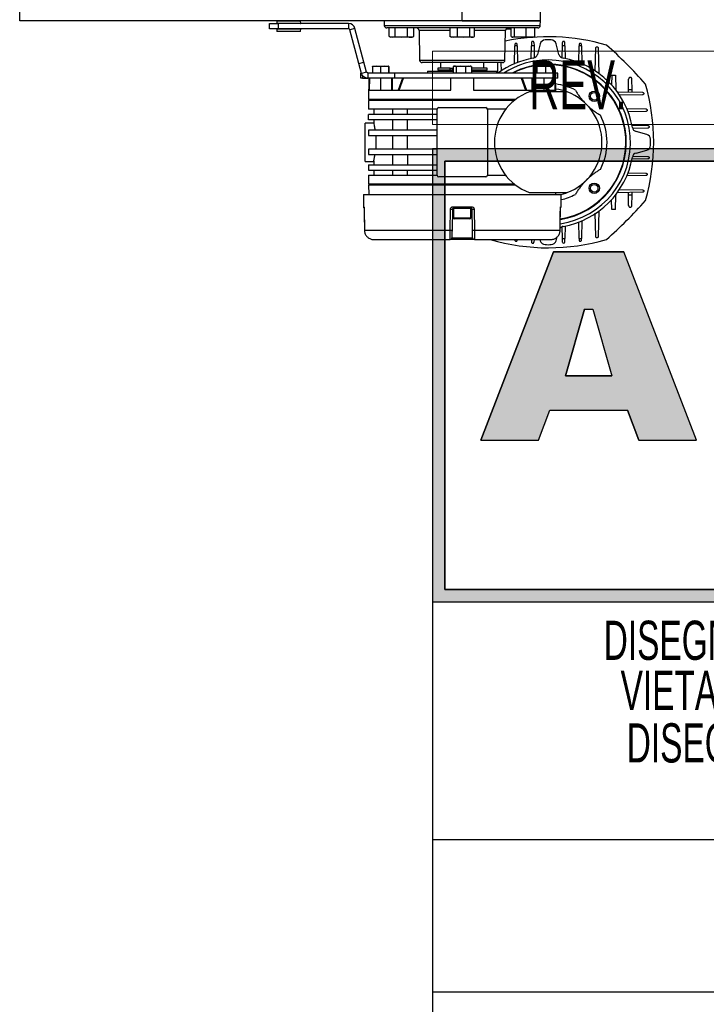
# Model space of a CAD drawing. Header units: millimetres. Extents: x 0 to 420, y 0 to 297.
# Tile 4 of 22: x 198 to 226, y 30 to 70. Entities that reach past the tile are written whole.
import ezdxf
from ezdxf.enums import TextEntityAlignment as Align

# ---------------------------------------------------------------- set-up
doc = ezdxf.new("R2010")
doc.units = ezdxf.units.MM
doc.layers.add('CARTIGLIO', color=140, linetype='Continuous')
doc.styles.add('SLDTEXTSTYLE0', font='TXT', dxfattribs={"width": 0.638298})
doc.styles.add('SLDTEXTSTYLE1', font='TXT', dxfattribs={"width": 0.675})

# ---------------------------------------------------------------- blocks, each defined once
blk = doc.blocks.new('SW_NOTE_0_16')
at = {"layer": 'CARTIGLIO', "color": 0, "insert": (21.073, 5.801), "char_height": 4.5, "attachment_point": 2, "style": 'SLDTEXTSTYLE1'}
blk.add_mtext('CONFIDENZIALE', dxfattribs=at)
blk = doc.blocks.new('SW_NOTE_0_17')
at = {"layer": 'CARTIGLIO', "color": 0, "insert": (28.043, 2.063), "char_height": 1.6, "attachment_point": 2, "style": 'SLDTEXTSTYLE0'}
blk.add_mtext('DISEGNO ESEGUITO CON CAD NON SONO AMMESSE VARIAZIONI', dxfattribs=at)
blk = doc.blocks.new('SW_NOTE_0_18')
at = {"layer": 'CARTIGLIO', "color": 0, "insert": (27.34, 2.063), "char_height": 1.6, "attachment_point": 2, "style": 'SLDTEXTSTYLE0'}
blk.add_mtext('VIETATO RIPRODURRE O COMUNICARNE A TERZI IL CONTENUTO.', dxfattribs=at)
blk = doc.blocks.new('SW_NOTE_0_21')
at = {"layer": 'CARTIGLIO', "color": 0, "char_height": 1.6, "attachment_point": 2, "style": 'SLDTEXTSTYLE0'}
for s, insert in [("DISEGNO DI PROPRIETA'", (10.277, 2.063)), ('ALUSIC srl', (25.451, 2.063)), (". A TERMINI DI LEGGE E'", (39.411, 2.063))]:
    blk.add_mtext(s, dxfattribs=dict(at, insert=insert))
blk = doc.blocks.new('SW_NOTE_0_27')
at = {"layer": 'CARTIGLIO', "color": 0, "insert": (2.34, 2.578), "char_height": 2, "attachment_point": 2, "style": 'SLDTEXTSTYLE0'}
blk.add_mtext('REV.', dxfattribs=at)
blk = doc.blocks.new('Cartiglio ALUSIC')
at = {"layer": 'CARTIGLIO'}
h = blk.add_hatch(color=256, dxfattribs=at)
h.paths.add_polyline_path([(113.971, 149.999), (113.971, 131.499), (158.971, 131.499), (158.971, 149.999)], flags=0)
h.paths.add_polyline_path([(114.471, 131.999), (114.471, 149.499), (158.471, 149.499), (158.471, 131.999)], flags=0)
h = blk.add_hatch(color=256, dxfattribs=at)
h.paths.add_polyline_path([(118.292, 138.106), (118.761, 139.321), (121.93, 139.321), (122.399, 138.106), (124.751, 138.106), (121.783, 145.792), (118.908, 145.792), (115.94, 138.106)], flags=0)
h.paths.add_polyline_path([(119.396, 140.722), (120.171, 143.455), (120.521, 143.455), (121.295, 140.722)], flags=0)
at = {"color": 161, "linetype": 'Continuous', "lineweight": 18}
for p, q in [((113.971, 150.999), (113.971, 153.999)), ((113.971, 153.999), (313.621, 153.999)), ((113.971, 150.999), (313.621, 150.999))]:
    blk.add_line(p, q, dxfattribs=at)
at = {"layer": 'CARTIGLIO'}
for p, q in [((113.971, 149.999), (113.971, 131.499)), ((113.971, 149.999), (113.971, 94.999)), ((173.971, 149.999), (113.971, 149.999)), ((158.971, 149.999), (113.971, 149.999)), ((113.971, 149.999), (113.971, 131.499)), ((113.971, 149.999), (113.971, 115.55)), ((114.471, 131.999), (114.471, 149.499)), ((114.471, 149.499), (114.471, 131.999)), ((114.471, 149.499), (158.471, 149.499)), ((158.471, 149.499), (114.471, 149.499)), ((118.908, 145.792), (115.94, 138.106)), ((115.94, 138.106), (118.908, 145.792)), ((121.783, 145.792), (118.908, 145.792)), ((118.908, 145.792), (121.783, 145.792)), ((124.751, 138.106), (121.783, 145.792)), ((124.751, 138.106), (121.783, 145.792)), ((119.396, 140.722), (120.171, 143.455)), ((120.171, 143.455), (119.396, 140.722)), ((120.171, 143.455), (120.521, 143.455)), ((120.171, 143.455), (120.521, 143.455)), ((120.521, 143.455), (121.295, 140.722)), ((120.521, 143.455), (121.295, 140.722)), ((121.295, 140.722), (119.396, 140.722)), ((119.396, 140.722), (121.295, 140.722)), ((118.292, 138.106), (118.761, 139.321)), ((118.292, 138.106), (118.761, 139.321)), ((118.761, 139.321), (121.93, 139.321)), ((118.761, 139.321), (121.93, 139.321)), ((122.399, 138.106), (121.93, 139.321)), ((121.93, 139.321), (122.399, 138.106)), ((115.94, 138.106), (118.292, 138.106)), ((115.94, 138.106), (118.292, 138.106)), ((122.399, 138.106), (124.751, 138.106)), ((122.399, 138.106), (124.751, 138.106)), ((158.471, 131.999), (114.471, 131.999)), ((114.471, 131.999), (158.471, 131.999)), ((113.971, 131.499), (158.971, 131.499)), ((113.971, 131.499), (173.971, 131.499)), ((173.971, 121.764), (113.971, 121.764)), ((173.971, 115.55), (113.971, 115.55))]:
    blk.add_line(p, q, dxfattribs=at)
at = {"layer": 'CARTIGLIO', "color": 140}
for name, p in [('SW_NOTE_0_27', (117.568, 151.037)), ('SW_NOTE_0_21', (118.971, 128.66)), ('SW_NOTE_0_18', (116.353, 126.614)), ('SW_NOTE_0_17', (115.636, 124.468)), ('SW_NOTE_0_16', (122.236, 115.468))]:
    blk.add_blockref(name, p, dxfattribs=at)
at = {"layer": 'CARTIGLIO', "color": 140, "style": 'SLDTEXTSTYLE0', "width": 0.638298}
for tag, height, p in [('AUTOATTR1', 3.5, (223.449, 133.7)), ('AUTOATTR2', 3.5, (222.088, 127.422)), ('AUTOATTR11', 3.5, (222.862, 121.411)), ('AUTOATTR8', 4, (219.244, 110.003)), ('AUTOATTR9', 4, (218.122, 100.423)), ('AUTOATTR0', 4, (249.033, 100.312))]:
    blk.add_attdef(tag, text='', height=height, dxfattribs=at).set_placement(p, align=Align.TOP_CENTER)
at = {"layer": 'CARTIGLIO', "color": 140}
for tag in ['AUTOATTR13', 'AUTOATTR12', 'AUTOATTR10', 'AUTOATTR7', 'AUTOATTR6', 'AUTOATTR5', 'AUTOATTR4', 'AUTOATTR3']:
    blk.add_attdef(tag, (0, 0), '', height=4, dxfattribs=at)

msp = doc.modelspace()

# ---------------------------------------------------------------- linework, layer by layer
at = {"color": 7, "linetype": 'Continuous', "lineweight": 25}
for p, q in [((198.31064, 70.39752), (198.31064, 71.35465)), ((216.38975, 70.39752), (216.38975, 71.461)), ((219.58018, 70.39752), (219.58018, 71.461)), ((216.38975, 70.39752), (198.31064, 70.39752)), ((208.52002, 70.07848), (208.52002, 70.29117)), ((208.52002, 70.29117), (208.87451, 70.29117)), ((208.87451, 70.07848), (208.52002, 70.07848)), ((208.81538, 70.38408), (208.81148, 70.30964)), ((208.81148, 70.30964), (209.78832, 70.30964)), ((208.81148, 70.06001), (208.81538, 69.98557)), ((209.71299, 70.06001), (208.81148, 70.06001)), ((209.78442, 70.38408), (208.81538, 70.38408)), ((209.77416, 70.29472), (208.82564, 70.29472)), ((208.82564, 70.07493), (209.70102, 70.07493)), ((208.86742, 70.29472), (208.86742, 70.29117)), ((208.86742, 70.07848), (208.86742, 70.07493)), ((208.87451, 70.29117), (208.87451, 70.07848)), ((211.74846, 70.29117), (208.87451, 70.29117)), ((211.74846, 70.07848), (208.87451, 70.07848)), ((209.70102, 70.07493), (209.77416, 70.07493)), ((209.78832, 70.06001), (209.71299, 70.06001)), ((209.73238, 70.29117), (209.73238, 70.29472)), ((209.73238, 70.07493), (209.73238, 70.07848)), ((209.78832, 70.30964), (209.78442, 70.38408)), ((209.78442, 69.98557), (209.78832, 70.06001)), ((211.74846, 70.29117), (211.74846, 70.07848)), ((212.00435, 70.09482), (211.7989, 70.03977)), ((212.16799, 68.66232), (211.7989, 70.03977)), ((212.37344, 68.71737), (212.00435, 70.09482)), ((213.19932, 70.39752), (213.20244, 70.21842)), ((213.20244, 70.21842), (219.57705, 70.21842)), ((216.38975, 70.11392), (213.30877, 70.11392)), ((213.40476, 69.76037), (213.40476, 70.11392)), ((213.64263, 69.76037), (213.64263, 70.11392)), ((214.14616, 69.76037), (214.14616, 70.11392)), ((214.41184, 69.76037), (214.41184, 70.11392)), ((214.62406, 70.00943), (214.64516, 68.80045)), ((215.89003, 70.00943), (214.62406, 70.00943)), ((215.89003, 69.76037), (215.89003, 70.11392)), ((216.1953, 69.76037), (216.1953, 70.11392)), ((216.38975, 70.39752), (219.58018, 70.39752)), ((219.58018, 70.39752), (216.38975, 70.39752)), ((219.47072, 70.11392), (216.38975, 70.11392)), ((216.69501, 69.76037), (216.69501, 70.11392)), ((216.88946, 69.76037), (216.88946, 70.11392)), ((218.15543, 70.00943), (216.88946, 70.00943)), ((218.13433, 68.80045), (218.15543, 70.00943)), ((218.38342, 69.76037), (218.38342, 70.11392)), ((218.51814, 69.76037), (218.51814, 70.11392)), ((219.00591, 69.76037), (219.00591, 70.11392)), ((219.35896, 69.76037), (219.35896, 70.11392)), ((219.57705, 70.21842), (219.58018, 70.39752)), ((208.81538, 69.98557), (209.70969, 69.98557)), ((209.77026, 69.97213), (208.82954, 69.97213)), ((209.70969, 69.98557), (209.78442, 69.98557)), ((213.40476, 69.76037), (213.52369, 69.7358)), ((213.41284, 69.75733), (213.472, 69.7358)), ((213.52369, 69.7358), (213.472, 69.7358)), ((213.52369, 69.7358), (213.64263, 69.76037)), ((213.89439, 69.7358), (213.52369, 69.7358)), ((213.64263, 69.76037), (213.89439, 69.7358)), ((213.89439, 69.7358), (214.14616, 69.76037)), ((214.279, 69.7358), (213.89439, 69.7358)), ((214.3446, 69.7358), (214.279, 69.7358)), ((214.3446, 69.7358), (214.40376, 69.75733)), ((214.41184, 69.76037), (214.40329, 69.7586)), ((215.89003, 69.76037), (216.04267, 69.7358)), ((215.9168, 69.74914), (215.95345, 69.7358)), ((216.04267, 69.7358), (215.95345, 69.7358)), ((216.04267, 69.7358), (216.1953, 69.76037)), ((216.44516, 69.7358), (216.04267, 69.7358)), ((216.1953, 69.76037), (216.44516, 69.7358)), ((216.44516, 69.7358), (216.69501, 69.76037)), ((216.79224, 69.7358), (216.44516, 69.7358)), ((216.82604, 69.7358), (216.79224, 69.7358)), ((216.82604, 69.7358), (216.86269, 69.74914)), ((218.38342, 69.76037), (218.45078, 69.7358)), ((218.41654, 69.74248), (218.43489, 69.7358)), ((218.45078, 69.7358), (218.43489, 69.7358)), ((218.45078, 69.7358), (218.51814, 69.76037)), ((218.76202, 69.7358), (218.45078, 69.7358)), ((218.51814, 69.76037), (218.76202, 69.7358)), ((218.76202, 69.7358), (219.00591, 69.76037)), ((219.18243, 69.7358), (218.76202, 69.7358)), ((219.30749, 69.7358), (219.18243, 69.7358)), ((219.30749, 69.7358), (219.32584, 69.74248)), ((219.35896, 69.76037), (219.32398, 69.74761)), ((218.52231, 68.63786), (218.53682, 69.37658)), ((218.53798, 69.43563), (218.53682, 69.37658)), ((218.63838, 69.37658), (218.53682, 69.37658)), ((218.63838, 69.37658), (218.63722, 69.43563)), ((218.63838, 69.37658), (218.65173, 68.69688)), ((219.20566, 68.8574), (219.21586, 69.37658)), ((219.2186, 69.51644), (219.21586, 69.37658)), ((219.32059, 69.37658), (219.21586, 69.37658)), ((219.31784, 69.51644), (219.32059, 69.37658)), ((219.32059, 69.37658), (219.33007, 68.89385)), ((219.57549, 69.46532), (219.46008, 69.0346)), ((220.33836, 69.0346), (220.22295, 69.46532)), ((220.4684, 68.89532), (220.47785, 69.37658)), ((220.47785, 69.37658), (220.4806, 69.51644)), ((220.58258, 69.37658), (220.47785, 69.37658)), ((220.58258, 69.37658), (220.57984, 69.51644)), ((220.58258, 69.37658), (220.59266, 68.86323)), ((221.14673, 68.6979), (221.16006, 69.37658)), ((221.16122, 69.43563), (221.16006, 69.37658)), ((221.26162, 69.37658), (221.16006, 69.37658)), ((221.26162, 69.37658), (221.26046, 69.43563)), ((221.26162, 69.37658), (221.276, 68.64444)), ((221.82319, 68.34635), (221.84185, 69.29632)), ((221.94109, 69.29632), (221.96175, 68.24383)), ((214.64516, 68.80045), (218.13433, 68.80045)), ((212.16799, 68.66232), (212.37344, 68.71737)), ((212.27734, 68.25422), (212.16799, 68.66232)), ((212.48279, 68.30927), (212.37344, 68.71737)), ((212.88478, 68.55416), (212.72433, 68.53573)), ((212.72433, 68.53573), (212.72433, 68.27056)), ((212.73029, 68.55416), (212.73012, 68.5541)), ((212.73047, 68.55416), (212.88478, 68.55416)), ((213.04524, 68.53573), (212.88478, 68.55416)), ((212.88478, 68.55416), (213.21183, 68.55416)), ((213.21183, 68.55416), (213.04524, 68.53573)), ((213.04524, 68.53573), (213.04524, 68.27056)), ((213.37843, 68.53573), (213.21183, 68.55416)), ((213.21183, 68.55416), (213.38457, 68.55416)), ((213.37843, 68.53573), (213.37843, 68.27056)), ((213.38491, 68.5541), (213.38474, 68.55416)), ((213.39071, 68.53573), (213.39071, 68.27056)), ((216.38975, 68.69596), (214.75149, 68.69596)), ((215.39124, 68.46908), (215.39124, 68.384)), ((215.89815, 68.46908), (215.39124, 68.46908)), ((215.50352, 68.69596), (215.50352, 68.46908)), ((215.89815, 68.384), (215.89815, 68.46908)), ((215.89815, 68.46908), (216.00183, 68.46908)), ((216.00183, 68.46908), (216.00183, 68.384)), ((216.00353, 68.46908), (216.00183, 68.46908)), ((216.00353, 68.384), (216.00353, 68.46908)), ((216.01773, 68.46908), (216.00353, 68.46908)), ((216.01773, 68.53573), (216.01773, 68.27056)), ((216.06252, 68.55416), (216.04169, 68.54658)), ((216.06252, 68.55416), (216.08211, 68.55416)), ((216.08211, 68.55416), (216.3325, 68.55416)), ((216.3325, 68.55416), (216.14649, 68.53573)), ((216.14649, 68.53573), (216.14649, 68.27056)), ((216.51851, 68.53573), (216.3325, 68.55416)), ((216.3325, 68.55416), (216.64014, 68.55416)), ((218.028, 68.69596), (216.38975, 68.69596)), ((216.64014, 68.55416), (216.51851, 68.53573)), ((216.51851, 68.53573), (216.51851, 68.27056)), ((216.76176, 68.53573), (216.64014, 68.55416)), ((216.64014, 68.55416), (216.71697, 68.55416)), ((216.7378, 68.54658), (216.71697, 68.55416)), ((216.76176, 68.53573), (216.76176, 68.27056)), ((217.39991, 68.46908), (216.76176, 68.46908)), ((217.27598, 68.46908), (217.27598, 68.69596)), ((217.39991, 68.384), (217.39991, 68.46908)), ((217.83721, 68.27056), (217.84556, 68.69596)), ((217.96838, 68.69596), (217.97535, 68.34101)), ((219.36514, 68.53573), (219.50815, 68.55416)), ((219.36514, 68.53573), (219.36514, 68.27056)), ((219.39475, 68.55416), (219.38885, 68.55201)), ((219.40055, 68.55416), (219.61437, 68.55416)), ((219.61437, 68.55416), (219.43595, 68.53573)), ((219.43595, 68.53573), (219.43595, 68.27056)), ((219.79278, 68.53573), (219.61437, 68.55416)), ((219.61437, 68.55416), (219.93579, 68.55416)), ((219.93579, 68.55416), (219.79278, 68.53573)), ((219.79278, 68.53573), (219.79278, 68.27056)), ((220.0788, 68.53573), (219.93579, 68.55416)), ((219.93579, 68.55416), (220.0492, 68.55416)), ((220.0551, 68.55201), (220.0492, 68.55416)), ((220.0788, 68.53573), (220.0788, 68.27056)), ((212.24964, 68.05787), (212.24964, 68.27056)), ((212.24964, 68.27056), (212.27296, 68.27056)), ((212.32054, 68.05787), (212.24964, 68.05787)), ((212.48279, 68.30927), (212.27734, 68.25422)), ((212.32054, 68.16752), (212.32054, 68.05787)), ((212.32054, 68.05787), (212.53323, 68.05787)), ((212.53323, 68.27056), (212.48279, 68.30927)), ((212.53323, 68.27056), (212.53323, 68.05787)), ((213.63244, 68.27056), (212.53323, 68.27056)), ((213.63244, 68.05787), (212.53323, 68.05787)), ((212.57895, 68.05787), (212.56373, 67.18582)), ((212.59844, 67.57576), (212.60692, 68.05787)), ((213.05752, 67.57576), (213.05752, 68.05787)), ((213.49915, 68.05787), (213.49915, 67.57576)), ((213.53312, 67.57576), (213.53312, 68.05787)), ((213.63244, 68.05787), (213.63244, 68.27056)), ((220.28916, 68.27056), (213.63244, 68.27056)), ((220.28916, 68.05787), (213.63244, 68.05787)), ((213.94558, 68.05787), (213.76984, 67.57576)), ((213.80752, 67.57576), (213.98326, 68.05787)), ((213.98325, 68.05787), (213.98326, 68.05787)), ((214.97178, 68.34855), (214.97178, 68.27056)), ((214.97178, 68.34855), (216.01773, 68.34855)), ((215.89815, 68.384), (215.39124, 68.384)), ((215.54251, 68.37332), (215.50352, 68.37196)), ((215.50352, 68.37196), (215.50352, 68.34855)), ((216.01773, 68.37196), (215.50352, 68.37196)), ((215.54251, 68.384), (215.54251, 68.37332)), ((215.54251, 68.37332), (216.01773, 68.37332)), ((216.00183, 68.384), (215.89815, 68.384)), ((215.92891, 67.57576), (215.92891, 68.05787)), ((216.00353, 68.384), (216.00183, 68.384)), ((216.01773, 68.384), (216.00353, 68.384)), ((217.39991, 68.384), (216.76176, 68.384)), ((216.76176, 68.37332), (217.23698, 68.37332)), ((217.27598, 68.37196), (216.76176, 68.37196)), ((216.76176, 68.34855), (217.80771, 68.34855)), ((216.85059, 68.05787), (216.85059, 67.57576)), ((217.23698, 68.37332), (217.23698, 68.384)), ((217.27598, 68.37196), (217.23698, 68.37332)), ((217.27598, 68.34855), (217.27598, 68.37196)), ((217.80771, 68.27056), (217.80771, 68.34855)), ((218.79623, 68.05787), (218.97197, 67.57576)), ((218.83391, 68.05787), (219.00965, 67.57576)), ((219.24637, 67.57576), (219.24637, 68.05787)), ((219.28034, 67.57576), (219.28034, 68.05787)), ((219.72197, 68.05787), (219.72197, 67.57576)), ((220.18105, 67.57576), (220.17257, 68.05787)), ((220.21031, 67.49777), (220.20054, 68.05787)), ((220.28916, 68.05787), (220.28916, 68.27056)), ((222.49449, 68.19022), (222.48656, 67.78649)), ((222.49449, 68.19022), (222.64975, 68.18717)), ((222.64975, 68.18717), (222.66132, 67.59835)), ((223.17675, 67.58823), (223.18538, 68.02742)), ((223.32874, 67.58525), (223.32006, 68.02742)), ((222.6451, 67.59867), (222.66132, 67.59835)), ((222.66132, 67.59835), (222.66173, 67.57733)), ((223.17492, 67.49495), (223.17675, 67.58823)), ((223.32874, 67.58525), (223.17675, 67.58823)), ((223.33057, 67.49189), (223.32874, 67.58525)), ((218.56181, 67.18582), (212.56373, 67.18582)), ((212.59668, 67.18582), (212.59668, 67.14328)), ((212.59844, 67.57576), (215.92891, 67.57576)), ((216.85059, 67.57576), (220.18105, 67.57576)), ((220.67587, 67.49777), (219.12257, 67.49777)), ((222.7044, 67.50419), (223.75383, 67.48358)), ((223.75383, 67.38434), (222.79852, 67.36558)), ((212.56123, 67.14328), (212.56123, 66.78879)), ((218.50809, 67.14328), (212.56123, 67.14328)), ((213.68258, 66.78879), (212.56123, 66.78879)), ((212.77392, 66.78879), (212.77392, 66.57609)), ((213.53722, 66.78879), (213.53722, 66.57609)), ((215.36172, 66.78879), (213.68258, 66.78879)), ((214.15005, 66.57609), (214.15005, 66.78879)), ((215.36172, 64.09465), (215.36172, 66.78879)), ((215.43262, 66.85969), (216.38975, 66.85969)), ((216.38975, 66.85969), (217.34687, 66.85969)), ((218.16257, 66.78879), (217.41777, 66.78879)), ((217.41777, 66.78879), (217.41777, 64.09465)), ((223.09536, 66.81862), (223.89314, 66.80296)), ((212.56123, 66.3634), (212.56123, 66.57609)), ((215.36172, 66.57609), (212.56123, 66.57609)), ((223.89314, 66.70372), (223.15438, 66.68921)), ((212.77615, 66.2216), (212.41943, 66.2216)), ((212.41943, 64.66183), (212.41943, 66.2216)), ((215.36172, 66.3634), (212.56123, 66.3634)), ((212.77392, 66.3634), (212.77392, 66.2112)), ((213.53722, 66.3634), (213.53722, 65.93801)), ((214.15005, 65.93801), (214.15005, 66.3634)), ((223.3149, 66.13527), (223.97395, 66.12233)), ((223.97395, 66.02309), (223.35135, 66.01087)), ((212.56123, 65.93801), (212.56123, 65.72531)), ((215.36172, 65.93801), (212.56123, 65.93801)), ((212.56123, 65.72531), (215.36172, 65.72531)), ((213.53722, 65.72531), (213.53722, 65.15812)), ((214.15005, 65.15812), (214.15005, 65.72531)), ((223.92282, 65.76544), (223.4921, 65.88085)), ((212.56123, 65.15812), (212.56123, 64.94543)), ((215.36172, 65.15812), (212.56123, 65.15812)), ((212.56123, 64.94543), (215.36172, 64.94543)), ((213.53722, 64.94543), (213.53722, 64.52004)), ((214.15005, 64.94543), (214.15005, 64.52004)), ((223.35283, 64.87254), (223.97395, 64.86034)), ((223.4921, 65.00258), (223.92282, 65.11799)), ((212.41943, 64.66183), (212.77615, 64.66183)), ((212.56123, 64.52004), (212.56123, 64.30734)), ((212.56123, 64.52004), (215.36172, 64.52004)), ((212.77392, 64.67223), (212.77392, 64.52004)), ((223.97395, 64.7611), (223.32073, 64.74827)), ((212.56123, 64.30734), (215.36172, 64.30734)), ((212.56123, 64.09465), (212.56123, 63.74015)), ((212.56123, 64.09465), (213.68258, 64.09465)), ((212.77392, 64.30734), (212.77392, 64.09465)), ((213.53722, 64.30734), (213.53722, 64.09465)), ((213.68258, 64.09465), (215.36172, 64.09465)), ((214.15005, 64.09465), (214.15005, 64.30734)), ((216.38975, 64.02375), (215.43262, 64.02375)), ((217.34687, 64.02375), (216.38975, 64.02375)), ((217.41777, 64.09465), (218.16257, 64.09465)), ((223.89314, 64.08047), (223.10194, 64.06494)), ((223.1554, 64.1942), (223.89314, 64.17971)), ((212.56123, 63.74015), (218.50809, 63.74015)), ((212.56373, 63.69761), (212.57054, 63.30767)), ((212.56373, 63.69761), (216.38975, 63.69761)), ((212.59668, 63.74015), (212.59668, 63.69761)), ((216.38975, 63.69761), (218.56181, 63.69761)), ((212.34853, 63.30767), (212.35287, 62.81076)), ((212.34853, 63.30767), (220.43096, 63.30767)), ((219.12257, 63.38566), (220.67587, 63.38566)), ((220.20895, 63.30767), (220.21031, 63.38566)), ((220.42662, 62.81076), (220.43096, 63.30767)), ((222.66132, 63.28508), (222.6451, 63.28476)), ((222.64975, 62.69626), (222.66132, 63.28508)), ((222.66173, 63.3061), (222.66132, 63.28508)), ((223.75383, 63.39985), (222.70133, 63.37918)), ((222.80385, 63.51774), (223.75383, 63.49909)), ((223.17675, 63.2952), (223.17492, 63.38848)), ((223.17675, 63.2952), (223.32874, 63.29818)), ((223.18538, 62.85601), (223.17675, 63.2952)), ((223.32006, 62.85601), (223.32874, 63.29818)), ((223.32874, 63.29818), (223.33057, 63.39154)), ((212.35287, 62.81076), (212.37031, 62.81076)), ((216.01488, 62.81076), (216.76461, 62.81076)), ((220.40918, 62.81076), (220.42662, 62.81076)), ((222.49449, 62.69322), (222.48656, 63.09694)), ((212.38229, 62.70612), (212.3828, 62.70627)), ((215.98602, 62.70565), (215.97109, 61.85023)), ((216.03525, 62.70565), (215.98602, 62.70565)), ((216.75802, 62.74048), (216.02147, 62.74048)), ((216.03525, 62.74048), (216.03525, 62.35763)), ((216.03525, 62.35763), (216.74425, 62.35763)), ((216.74425, 62.35763), (216.74425, 62.74048)), ((216.79347, 62.70565), (216.74425, 62.70565)), ((216.8084, 61.85023), (216.79347, 62.70565)), ((220.39669, 62.70627), (220.3972, 62.70612)), ((221.84185, 61.58711), (221.82309, 62.54242)), ((221.96169, 62.63654), (221.94109, 61.58711)), ((222.64975, 62.69626), (222.49449, 62.69322)), ((216.70171, 62.31509), (216.07779, 62.31509)), ((220.47785, 61.50685), (220.46837, 61.98959)), ((220.59278, 62.02603), (220.58258, 61.50685)), ((221.16006, 61.50685), (221.14671, 62.18655)), ((221.27613, 62.24557), (221.26162, 61.50685)), ((212.39164, 61.85069), (212.39219, 61.85085)), ((212.39219, 61.85085), (215.89143, 61.85085)), ((216.88806, 61.85085), (220.38731, 61.85085)), ((220.22295, 61.41811), (220.26608, 61.57909)), ((220.38731, 61.85085), (220.38785, 61.85069)), ((212.78501, 61.46431), (215.89468, 61.46431)), ((216.88481, 61.46431), (215.89468, 61.46431)), ((215.96557, 61.53397), (216.81392, 61.53397)), ((216.88481, 61.46431), (219.99448, 61.46431)), ((218.53765, 61.46431), (218.53798, 61.4478)), ((218.63722, 61.4478), (218.63754, 61.46431)), ((219.21669, 61.46431), (219.2186, 61.36699)), ((219.31975, 61.46431), (219.31784, 61.36699)), ((219.56311, 61.46431), (219.57549, 61.41811)), ((220.47785, 61.50685), (220.58258, 61.50685)), ((220.4806, 61.36699), (220.47785, 61.50685)), ((220.57984, 61.36699), (220.58258, 61.50685)), ((221.16006, 61.50685), (221.26162, 61.50685)), ((221.16006, 61.50685), (221.16122, 61.4478)), ((221.26046, 61.4478), (221.26162, 61.50685))]:
    msp.add_line(p, q, dxfattribs=at)
at = {"color": 7, "linetype": 'Continuous', "lineweight": 25, "flags": 128}
for points in [[(220.42497, 63.30767), (220.62512, 63.3672), (220.67587, 63.38566)], [(212.38229, 62.70612), (212.38462, 62.49207), (212.39164, 61.85069)], [(212.3828, 62.70627), (212.38435, 62.56451), (212.39057, 61.99744), (212.39219, 61.85085)], [(215.89143, 61.85085), (215.89396, 61.99262), (215.90404, 62.55968), (215.90665, 62.70627)], [(216.87284, 62.70627), (216.87536, 62.56451), (216.88545, 61.99744), (216.88806, 61.85085)], [(220.38731, 61.85085), (220.38887, 61.99262), (220.39509, 62.55968), (220.39669, 62.70627)], [(220.38785, 61.85069), (220.39019, 62.06436), (220.3972, 62.70612)]]:
    msp.add_lwpolyline(points, dxfattribs=at)
at = {"color": 7, "linetype": 'Continuous', "lineweight": 25}
for centre, radius in [((221.7792, 67.3217), 0.2127), ((221.7792, 67.3217), 0.15422), ((221.7792, 63.56174), 0.2127), ((221.7792, 63.56174), 0.15422)]:
    msp.add_circle(centre, radius, dxfattribs=at)
for centre, radius, start, end in [((208.82564, 70.3089), 0.01418, 177, 270), ((208.82564, 70.06075), 0.01418, 90, 183), ((208.82954, 70.38334), 0.01418, 90, 177), ((209.77026, 70.38334), 0.01418, 3, 90), ((209.77416, 70.3089), 0.01418, 270, 3), ((209.77416, 70.06075), 0.01418, 357, 90), ((211.74846, 70.02625), 0.26492, 15, 90), ((211.74846, 70.02625), 0.05222, 15, 90), ((213.30877, 70.22027), 0.10635, 181, 270), ((214.51773, 70.00758), 0.10635, 1, 90), ((218.26176, 70.00758), 0.10635, 90, 179), ((219.47072, 70.22027), 0.10635, 270, 359), ((208.82954, 69.98631), 0.01418, 183, 270), ((209.77026, 69.98631), 0.01418, 270, 357), ((219.89922, 61.18781), 8.56453, 73.86023, 101.800135), ((219.78094, 69.41027), 0.2127, 91.707161, 165), ((219.89922, 65.44172), 4.18301, 88.292839, 91.707161), ((220.0175, 69.41027), 0.2127, 15, 88.292839), ((210.52807, 56.07057), 17.78133, 41.369596, 48.630404), ((214.75149, 68.8023), 0.10635, 181, 270), ((219.89922, 65.44172), 3.49175, 100.020677, 125.889187), ((218.028, 68.8023), 0.10635, 270, 359), ((219.89922, 65.44172), 3.3623, 90, 122.717752), ((219.25463, 69.08965), 0.2127, 280.020677, 345), ((219.89922, 65.44172), 3.3623, 278.437188, 90), ((220.54381, 69.08965), 0.2127, 195, 259.979323), ((219.89922, 65.44172), 3.49175, 10.020677, 79.979323), ((219.89922, 65.44172), 3.19043, 90, 117.542675), ((219.89922, 65.44172), 3.17271, 0, 116.922459), ((219.89922, 65.44172), 3.19043, 278.910712, 90), ((219.89922, 65.44172), 2.40252, 62.495901, 82.697294), ((219.89922, 65.44172), 2.19785, 69.306459, 81.917882), ((215.64531, 65.44172), 8.56453, 343.86023, 16.13977), ((219.89922, 65.44172), 2.19785, 110.693541, 249.306459), ((219.89922, 65.44172), 2.19785, 290.693541, 69.306459), ((215.43262, 66.78879), 0.0709, 90, 180), ((217.34687, 66.78879), 0.0709, 0, 90), ((219.89922, 65.44172), 2.40252, 332.495901, 27.504099), ((223.54715, 66.0863), 0.2127, 190.020677, 255), ((223.86777, 65.56), 0.2127, 1.707161, 75), ((219.89922, 65.44172), 3.17271, 278.988136, 0), ((223.86777, 65.32344), 0.2127, 285, 358.292839), ((219.89922, 65.44172), 4.18301, 358.292839, 1.707161), ((219.89922, 65.44172), 3.49175, 280.020677, 349.979323), ((223.54715, 64.79713), 0.2127, 105, 169.979323), ((215.43262, 64.09465), 0.0709, 180, 270), ((217.34687, 64.09465), 0.0709, 270, 0), ((219.89922, 65.44172), 2.40252, 282.742229, 297.504099), ((212.42377, 62.81138), 0.0709, 180.5, 231.388809), ((212.44145, 62.81137), 0.07114, 180.491268, 206.898689), ((216.20848, 62.79345), 0.19437, 174.889668, 195.813291), ((216.57101, 62.79345), 0.19437, 344.186709, 5.110332), ((220.35573, 62.81138), 0.0709, 308.882465, 359.5), ((220.33804, 62.81138), 0.07114, 335.308991, 359.507922), ((210.52807, 74.81286), 17.78133, 311.369596, 318.630404), ((215.96106, 64.59572), 1.89023, 268.350343, 270.756532), ((216.07779, 62.35763), 0.04254, 180, 270), ((216.70171, 62.35763), 0.04254, 270, 0), ((216.81843, 64.59572), 1.89023, 269.243468, 271.649657), ((220.54381, 61.79378), 0.2127, 100.020678, 137.517818), ((215.94591, 63.73599), 1.88592, 268.344876, 270.765176), ((216.83359, 63.73599), 1.88592, 269.234824, 271.655124), ((215.89468, 61.53521), 0.0709, 270, 359), ((216.88481, 61.53521), 0.0709, 181, 270), ((219.89922, 69.69562), 8.56453, 253.964912, 286.13977), ((219.78094, 61.47316), 0.2127, 195, 268.292839), ((219.89922, 65.44172), 4.18301, 268.292839, 271.707161), ((220.0175, 61.47316), 0.2127, 271.707161, 345), ((220.53022, 61.36796), 0.04963, 181.125032, 358.874968)]:
    msp.add_arc(centre, radius, start, end, dxfattribs=at)
for points, knots in [([(218.18452, 70.07848), (218.20264, 70.07848), (218.2464, 70.07848), (218.31429, 70.07848), (218.36609, 70.07848), (218.38175, 70.07848), (218.38342, 70.07848)], [0, 0, 0, 0, 0.24936879, 0.60229533, 0.95748461, 1, 1, 1, 1]), ([(214.14616, 69.76037), (214.15521, 69.75734), (214.19906, 69.74266), (214.24363, 69.73884), (214.279, 69.7358)], [0, 0, 0, 0, 0.20618569, 1, 1, 1, 1]), ([(214.279, 69.7358), (214.32118, 69.74007), (214.36573, 69.74457), (214.40952, 69.75957), (214.41184, 69.76037)], [0, 0, 0, 0, 0.9470257, 1, 1, 1, 1]), ([(215.91781, 69.75012), (215.91517, 69.75058), (215.90583, 69.75221), (215.89663, 69.75696), (215.89003, 69.76037)], [0, 0, 0, 0, 0.28222135, 1, 1, 1, 1]), ([(216.69501, 69.76037), (216.70163, 69.75734), (216.73373, 69.74266), (216.76635, 69.73884), (216.79224, 69.7358)], [0, 0, 0, 0, 0.206185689, 1, 1, 1, 1]), ([(216.79224, 69.7358), (216.82311, 69.74007), (216.85571, 69.74457), (216.88776, 69.75957), (216.88946, 69.76037)], [0, 0, 0, 0, 0.9470257, 1, 1, 1, 1]), ([(219.00591, 69.76037), (219.01792, 69.75734), (219.07621, 69.74266), (219.13542, 69.73884), (219.18243, 69.7358)], [0, 0, 0, 0, 0.20618569, 1, 1, 1, 1]), ([(219.18243, 69.7358), (219.23849, 69.74007), (219.29768, 69.74457), (219.35588, 69.75957), (219.35896, 69.76037)], [0, 0, 0, 0, 0.9470257, 1, 1, 1, 1]), ([(218.63722, 69.43563), (218.63642, 69.44195), (218.63487, 69.45412), (218.62553, 69.46781), (218.61534, 69.47621), (218.60674, 69.48079), (218.59737, 69.48364), (218.5876, 69.4846), (218.57782, 69.48364), (218.56847, 69.48079), (218.55987, 69.47622), (218.54968, 69.46782), (218.54033, 69.45412), (218.53878, 69.44195), (218.53798, 69.43563)], [0, 0, 0, 0, 0.14358261, 0.27667887, 0.33750828, 0.39451015, 0.44849744, 0.49999966, 0.55149135, 0.60548917, 0.66228517, 0.72332113, 0.85641739, 1, 1, 1, 1]), ([(219.31784, 69.51644), (219.31704, 69.52276), (219.31549, 69.53493), (219.30615, 69.54862), (219.29596, 69.55702), (219.28736, 69.5616), (219.278, 69.56445), (219.26822, 69.56541), (219.25845, 69.56445), (219.2491, 69.5616), (219.24049, 69.55703), (219.2303, 69.54863), (219.22095, 69.53493), (219.21941, 69.52276), (219.2186, 69.51644)], [0, 0, 0, 0, 0.1435826, 0.27667887, 0.33750828, 0.39451015, 0.44850028, 0.49999975, 0.55149418, 0.60548917, 0.66228517, 0.72332113, 0.8564174, 1, 1, 1, 1]), ([(220.57984, 69.51644), (220.57903, 69.52276), (220.57749, 69.53493), (220.56814, 69.54862), (220.55795, 69.55702), (220.54936, 69.5616), (220.53999, 69.56445), (220.53022, 69.56541), (220.52044, 69.56445), (220.51109, 69.5616), (220.50249, 69.55703), (220.49229, 69.54863), (220.48294, 69.53493), (220.4814, 69.52276), (220.4806, 69.51644)], [0, 0, 0, 0, 0.1435826, 0.27667887, 0.33750828, 0.39451015, 0.44850028, 0.49999975, 0.55149418, 0.60548917, 0.66228517, 0.72332113, 0.8564174, 1, 1, 1, 1]), ([(221.26046, 69.43563), (221.25966, 69.44195), (221.25811, 69.45412), (221.24877, 69.46781), (221.23858, 69.47621), (221.22998, 69.48079), (221.22062, 69.48364), (221.21084, 69.4846), (221.20107, 69.48364), (221.19171, 69.48079), (221.18311, 69.47622), (221.17292, 69.46782), (221.16357, 69.45412), (221.16202, 69.44195), (221.16122, 69.43563)], [0, 0, 0, 0, 0.14358261, 0.27667887, 0.33750828, 0.39451015, 0.44849744, 0.49999966, 0.55149135, 0.60548917, 0.66228517, 0.72332113, 0.85641739, 1, 1, 1, 1]), ([(221.84185, 69.29632), (221.84253, 69.30201), (221.8439, 69.31338), (221.85307, 69.32825), (221.86635, 69.33931), (221.88266, 69.34519), (221.89981, 69.34524), (221.91578, 69.33967), (221.9289, 69.32931), (221.93787, 69.31533), (221.94081, 69.30364), (221.94105, 69.29727), (221.94109, 69.29632)], [0, 0, 0, 0, 0.11200154, 0.22398026, 0.33631398, 0.44756919, 0.55664413, 0.66345719, 0.76891449, 0.87443922, 0.98138224, 1, 1, 1, 1]), ([(212.72433, 68.53573), (212.72443, 68.53633), (212.72646, 68.54758), (212.72852, 68.55096), (212.73047, 68.55416)], [0, 0, 0, 0, 0.0529743, 1, 1, 1, 1]), ([(213.38457, 68.55416), (213.38262, 68.55096), (213.38056, 68.54758), (213.37854, 68.53633), (213.37843, 68.53573)], [0, 0, 0, 0, 0.9470257, 1, 1, 1, 1]), ([(213.39071, 68.53573), (213.39029, 68.538), (213.38826, 68.54901), (213.3862, 68.55188), (213.38457, 68.55416)], [0, 0, 0, 0, 0.20618569, 1, 1, 1, 1]), ([(216.08211, 68.55416), (216.06496, 68.55188), (216.04337, 68.54901), (216.02211, 68.538), (216.01773, 68.53573)], [0, 0, 0, 0, 0.79381431, 1, 1, 1, 1]), ([(216.14649, 68.53573), (216.14536, 68.53633), (216.12414, 68.54758), (216.10255, 68.55096), (216.08211, 68.55416)], [0, 0, 0, 0, 0.0529743, 1, 1, 1, 1]), ([(216.73701, 68.54334), (216.74417, 68.54214), (216.75247, 68.54076), (216.76064, 68.53634), (216.76176, 68.53573)], [0, 0, 0, 0, 0.86237465, 1, 1, 1, 1]), ([(219.40055, 68.55416), (219.39112, 68.55188), (219.37924, 68.54901), (219.36755, 68.538), (219.36514, 68.53573)], [0, 0, 0, 0, 0.793814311, 1, 1, 1, 1]), ([(219.43595, 68.53573), (219.43533, 68.53633), (219.42366, 68.54758), (219.41179, 68.55096), (219.40055, 68.55416)], [0, 0, 0, 0, 0.0529743, 1, 1, 1, 1]), ([(220.05504, 68.54838), (220.06238, 68.54625), (220.07035, 68.54393), (220.07819, 68.53633), (220.0788, 68.53573)], [0, 0, 0, 0, 0.92111454, 1, 1, 1, 1]), ([(223.32006, 68.02742), (223.31891, 68.03608), (223.31665, 68.05324), (223.3012, 68.07518), (223.28264, 68.08755), (223.26581, 68.09261), (223.25273, 68.09386), (223.23963, 68.09262), (223.2228, 68.08755), (223.20424, 68.07518), (223.18879, 68.05326), (223.18652, 68.03608), (223.18538, 68.02742)], [0, 0, 0, 0, 0.12833563, 0.25449928, 0.3777284, 0.43870949, 0.49959799, 0.56034311, 0.62158446, 0.74509682, 0.8715416, 1, 1, 1, 1]), ([(221.00873, 67.5727), (221.03207, 67.53387), (221.079, 67.45577), (221.159, 67.33956), (221.24564, 67.22606), (221.34054, 67.11261), (221.41442, 67.03612), (221.45334, 66.99583)], [0, 0, 0, 0, 0.218498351, 0.439487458, 0.616646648, 0.798064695, 1, 1, 1, 1]), ([(223.75383, 67.48358), (223.75938, 67.48293), (223.7705, 67.48162), (223.78523, 67.47276), (223.79623, 67.45996), (223.80232, 67.44432), (223.803, 67.4277), (223.79825, 67.41172), (223.78844, 67.39802), (223.77449, 67.38824), (223.76212, 67.38471), (223.75513, 67.3844), (223.75383, 67.38434)], [0, 0, 0, 0, 0.10895603, 0.21798193, 0.32531293, 0.43098636, 0.5363406, 0.64279868, 0.75133026, 0.86208257, 0.97425745, 1, 1, 1, 1]), ([(221.45334, 66.99583), (221.48433, 66.96566), (221.54736, 66.9043), (221.65446, 66.8116), (221.77086, 66.72042), (221.90049, 66.62953), (221.9846, 66.57876), (222.0302, 66.55123)], [0, 0, 0, 0, 0.156055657, 0.317331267, 0.527783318, 0.743991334, 1, 1, 1, 1]), ([(223.89314, 66.80296), (223.89873, 66.8023), (223.90992, 66.80097), (223.92472, 66.792), (223.93572, 66.77905), (223.94172, 66.76329), (223.94225, 66.74662), (223.93736, 66.73072), (223.9275, 66.71717), (223.91358, 66.70753), (223.90132, 66.70408), (223.8944, 66.70377), (223.89314, 66.70372)], [0, 0, 0, 0, 0.11003065, 0.22012866, 0.32851006, 0.43481, 0.54013236, 0.6459365, 0.75345492, 0.86324291, 0.97492912, 1, 1, 1, 1]), ([(212.77615, 66.2112), (212.77558, 66.21386), (212.77359, 66.22323), (212.7894, 66.14914), (212.80994, 66.0378), (212.82179, 65.95555), (212.82432, 65.93801)], [0, 0, 0, 0, 0.14801751, 0.52124369, 0.89790464, 1, 1, 1, 1]), ([(223.97395, 66.12233), (223.97958, 66.12166), (223.99084, 66.12032), (224.00569, 66.11125), (224.0167, 66.09817), (224.02262, 66.08226), (224.023, 66.06552), (224.01795, 66.04967), (224.00801, 66.03626), (223.99411, 66.02678), (223.98197, 66.02344), (223.97516, 66.02314), (223.97395, 66.02309)], [0, 0, 0, 0, 0.1110068, 0.22207133, 0.33157666, 0.43876059, 0.5443701, 0.6497765, 0.75638289, 0.86510512, 0.97601863, 1, 1, 1, 1]), ([(212.84766, 65.72531), (212.8508, 65.68019), (212.85718, 65.5883), (212.85994, 65.44347), (212.85726, 65.29692), (212.8509, 65.20494), (212.84766, 65.15812)], [0, 0, 0, 0, 0.2454914, 0.49999976, 0.74546377, 1, 1, 1, 1]), ([(212.77615, 64.67223), (212.77558, 64.66957), (212.77359, 64.66021), (212.7894, 64.73429), (212.80994, 64.84563), (212.82179, 64.92789), (212.82432, 64.94543)], [0, 0, 0, 0, 0.14801751, 0.52124369, 0.89790464, 1, 1, 1, 1]), ([(223.97395, 64.86034), (223.97962, 64.85966), (223.99098, 64.85829), (224.00589, 64.84911), (224.01691, 64.83585), (224.02276, 64.81969), (224.0229, 64.80276), (224.01755, 64.78692), (224.00741, 64.77372), (223.9935, 64.76454), (223.98161, 64.76141), (223.97502, 64.76114), (223.97395, 64.7611)], [0, 0, 0, 0, 0.11214589, 0.22431525, 0.33567763, 0.44490168, 0.55183992, 0.65734895, 0.76283562, 0.86966877, 0.9786768, 1, 1, 1, 1]), ([(222.0302, 64.3322), (221.99137, 64.30887), (221.91327, 64.26193), (221.79706, 64.18193), (221.68356, 64.09529), (221.57011, 64.00039), (221.49363, 63.92652), (221.45334, 63.8876)], [0, 0, 0, 0, 0.21849835, 0.43948746, 0.61664665, 0.79806469, 1, 1, 1, 1]), ([(223.89314, 64.17971), (223.89882, 64.17903), (223.9102, 64.17766), (223.9251, 64.16846), (223.93614, 64.15517), (223.94199, 64.13891), (223.94206, 64.12187), (223.93658, 64.10598), (223.92632, 64.09285), (223.91238, 64.08379), (223.90061, 64.08077), (223.89414, 64.08051), (223.89314, 64.08047)], [0, 0, 0, 0, 0.11225585, 0.22451185, 0.33653179, 0.4468534, 0.55481909, 0.66084631, 0.76615455, 0.87220237, 0.98012727, 1, 1, 1, 1]), ([(221.45334, 63.8876), (221.42316, 63.8566), (221.36181, 63.79358), (221.2691, 63.68648), (221.17793, 63.57008), (221.08703, 63.44044), (221.03626, 63.35633), (221.00873, 63.31074)], [0, 0, 0, 0, 0.15605566, 0.31733127, 0.52778332, 0.74399133, 1, 1, 1, 1]), ([(223.75383, 63.49909), (223.75951, 63.4984), (223.77088, 63.49703), (223.78576, 63.48786), (223.79682, 63.47459), (223.80269, 63.45828), (223.80274, 63.44113), (223.79718, 63.42515), (223.78681, 63.41203), (223.77283, 63.40306), (223.76114, 63.40013), (223.75477, 63.39989), (223.75383, 63.39985)], [0, 0, 0, 0, 0.11200154, 0.22398026, 0.33631398, 0.44756919, 0.55664413, 0.66345719, 0.76891449, 0.87443922, 0.98138224, 1, 1, 1, 1]), ([(212.37031, 62.81076), (212.3715, 62.80958), (212.37386, 62.80722), (212.37752, 62.78878), (212.38057, 62.7616), (212.38233, 62.73225), (212.38267, 62.71327), (212.3828, 62.70627)], [0, 0, 0, 0, 0.22025504, 0.43971281, 0.65786567, 0.87387297, 1, 1, 1, 1]), ([(212.37642, 62.78522), (212.37641, 62.78527), (212.37637, 62.78543), (212.37718, 62.78164), (212.37855, 62.7724), (212.38042, 62.75389), (212.38191, 62.73031), (212.38207, 62.71303), (212.38213, 62.70608)], [0, 0, 0, 0, 0.04523608, 0.15363687, 0.31882192, 0.54179266, 0.8157587, 1, 1, 1, 1]), ([(215.90665, 62.70627), (215.90805, 62.71816), (215.91086, 62.74199), (215.92998, 62.77343), (215.95769, 62.79701), (215.98774, 62.80911), (216.00737, 62.81031), (216.01488, 62.81076)], [0, 0, 0, 0, 0.21375419, 0.42830474, 0.6450109, 0.86422349, 1, 1, 1, 1]), ([(216.76461, 62.81076), (216.77683, 62.80958), (216.80122, 62.80722), (216.83374, 62.78878), (216.85827, 62.7616), (216.87081, 62.73225), (216.8723, 62.71327), (216.87284, 62.70627)], [0, 0, 0, 0, 0.22025504, 0.43971281, 0.65786567, 0.87387297, 1, 1, 1, 1]), ([(220.39669, 62.70627), (220.39697, 62.71816), (220.39752, 62.74199), (220.40005, 62.77343), (220.40335, 62.79701), (220.40659, 62.80911), (220.40846, 62.81031), (220.40918, 62.81076)], [0, 0, 0, 0, 0.21375419, 0.42830474, 0.6450109, 0.86422349, 1, 1, 1, 1]), ([(220.39725, 62.70613), (220.39725, 62.70759), (220.39726, 62.72008), (220.39831, 62.7435), (220.4004, 62.76835), (220.4022, 62.78125), (220.4032, 62.7857), (220.40307, 62.78524), (220.40305, 62.78515)], [0, 0, 0, 0, 0.039025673, 0.334497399, 0.630821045, 0.83813339, 0.96841014, 1, 1, 1, 1]), ([(223.18538, 62.85601), (223.18652, 62.84735), (223.18879, 62.83017), (223.20424, 62.80825), (223.22279, 62.79589), (223.23961, 62.79082), (223.2527, 62.78957), (223.2658, 62.79081), (223.28263, 62.79588), (223.3012, 62.80825), (223.31665, 62.83019), (223.31891, 62.84736), (223.32006, 62.85601)], [0, 0, 0, 0, 0.1284584, 0.25490318, 0.37841554, 0.43948306, 0.50040187, 0.56111678, 0.6222716, 0.74550072, 0.87166437, 1, 1, 1, 1]), ([(216.02147, 62.74048), (216.01901, 62.74033), (216.01256, 62.73993), (216.00275, 62.7359), (215.9937, 62.72808), (215.98742, 62.71762), (215.98649, 62.70962), (215.98602, 62.70565)], [0, 0, 0, 0, 0.13617722, 0.35693013, 0.57482542, 0.78879064, 1, 1, 1, 1]), ([(216.79347, 62.70565), (216.79329, 62.70799), (216.7928, 62.71435), (216.78866, 62.72415), (216.78064, 62.73317), (216.77004, 62.73929), (216.76203, 62.74009), (216.75802, 62.74048)], [0, 0, 0, 0, 0.12445638, 0.33899001, 0.55774681, 0.7788159, 1, 1, 1, 1]), ([(212.39219, 61.85085), (212.39694, 61.80725), (212.40646, 61.72008), (212.47457, 61.60435), (212.57412, 61.51696), (212.68396, 61.47084), (212.75645, 61.46616), (212.78501, 61.46431)], [0, 0, 0, 0, 0.21421189, 0.42824134, 0.64302839, 0.85935193, 1, 1, 1, 1]), ([(215.89468, 61.46431), (215.89367, 61.46869), (215.89165, 61.47744), (215.88998, 61.54572), (215.88953, 61.64604), (215.89017, 61.75438), (215.89109, 61.82455), (215.89143, 61.85085)], [0, 0, 0, 0, 0.21814391, 0.43644346, 0.65416005, 0.87038191, 1, 1, 1, 1]), ([(215.97109, 61.85023), (215.97072, 61.82871), (215.96971, 61.77128), (215.96817, 61.68261), (215.96673, 61.60055), (215.96576, 61.54471), (215.96563, 61.53755), (215.96557, 61.53397)], [0, 0, 0, 0, 0.129423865, 0.345421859, 0.56310236, 0.781564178, 1, 1, 1, 1]), ([(216.81392, 61.53397), (216.81389, 61.53548), (216.81383, 61.53931), (216.81317, 61.57702), (216.81192, 61.64851), (216.81027, 61.7432), (216.80902, 61.81455), (216.8084, 61.85023)], [0, 0, 0, 0, 0.14084344, 0.35738662, 0.57221465, 0.78608966, 1, 1, 1, 1]), ([(216.88806, 61.85085), (216.8886, 61.80725), (216.88967, 61.72008), (216.88993, 61.60435), (216.88902, 61.51696), (216.88717, 61.47084), (216.88548, 61.46616), (216.88481, 61.46431)], [0, 0, 0, 0, 0.21421189, 0.42824134, 0.64302839, 0.85935193, 1, 1, 1, 1]), ([(219.99448, 61.46431), (220.03892, 61.46869), (220.12783, 61.47744), (220.24621, 61.54572), (220.33505, 61.64604), (220.38041, 61.75438), (220.38543, 61.82455), (220.38731, 61.85085)], [0, 0, 0, 0, 0.21814391, 0.43644346, 0.65416005, 0.87038191, 1, 1, 1, 1]), ([(221.94109, 61.58711), (221.94043, 61.58155), (221.93913, 61.57043), (221.93026, 61.5557), (221.91746, 61.5447), (221.90183, 61.53862), (221.8852, 61.53794), (221.86922, 61.54269), (221.85553, 61.55249), (221.84575, 61.56644), (221.84222, 61.57882), (221.8419, 61.58581), (221.84185, 61.58711)], [0, 0, 0, 0, 0.10895603, 0.21798193, 0.32531293, 0.43098636, 0.5363406, 0.64279868, 0.75133026, 0.86208257, 0.97425746, 1, 1, 1, 1]), ([(218.53798, 61.4478), (218.53878, 61.44148), (218.54033, 61.42932), (218.54967, 61.41562), (218.55986, 61.40722), (218.56846, 61.40264), (218.57782, 61.39979), (218.5876, 61.39883), (218.59737, 61.39979), (218.60673, 61.40264), (218.61533, 61.40722), (218.62552, 61.41561), (218.63487, 61.42932), (218.63642, 61.44148), (218.63722, 61.4478)], [0, 0, 0, 0, 0.14358261, 0.27667887, 0.33750828, 0.39451015, 0.44849744, 0.49999966, 0.55149135, 0.60548917, 0.66228517, 0.72332113, 0.85641739, 1, 1, 1, 1]), ([(219.2186, 61.36699), (219.21941, 61.36067), (219.22095, 61.34851), (219.2303, 61.33481), (219.24048, 61.32641), (219.24908, 61.32183), (219.25845, 61.31898), (219.26822, 61.31802), (219.278, 61.31898), (219.28735, 61.32183), (219.29595, 61.32641), (219.30615, 61.3348), (219.31549, 61.34851), (219.31704, 61.36067), (219.31784, 61.36699)], [0, 0, 0, 0, 0.1435826, 0.27667887, 0.33750828, 0.39451015, 0.44849745, 0.49999966, 0.55149135, 0.60548917, 0.66228517, 0.72332113, 0.8564174, 1, 1, 1, 1]), ([(221.16122, 61.4478), (221.16202, 61.44148), (221.16357, 61.42932), (221.17291, 61.41562), (221.1831, 61.40722), (221.1917, 61.40264), (221.20107, 61.39979), (221.21084, 61.39883), (221.22061, 61.39979), (221.22997, 61.40264), (221.23857, 61.40722), (221.24876, 61.41561), (221.25811, 61.42932), (221.25966, 61.44148), (221.26046, 61.4478)], [0, 0, 0, 0, 0.143582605, 0.276678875, 0.337508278, 0.394510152, 0.448497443, 0.499999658, 0.551491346, 0.605489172, 0.662285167, 0.723321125, 0.856417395, 1, 1, 1, 1])]:
    msp.add_open_spline(points, degree=3, knots=knots, dxfattribs=at)
msp.add_open_spline([(212.53323, 68.05787), (212.50431, 68.06062), (212.44646, 68.06611), (212.36938, 68.10926), (212.30776, 68.17254), (212.28748, 68.22699), (212.27734, 68.25422)], degree=3, dxfattribs=at)

# ---------------------------------------------------------------- block references
at = {"layer": 'CARTIGLIO'}
msp.add_blockref('Cartiglio ALUSIC', (101.2063, -84.82804), dxfattribs=at)

doc.saveas('drawing.dxf')
